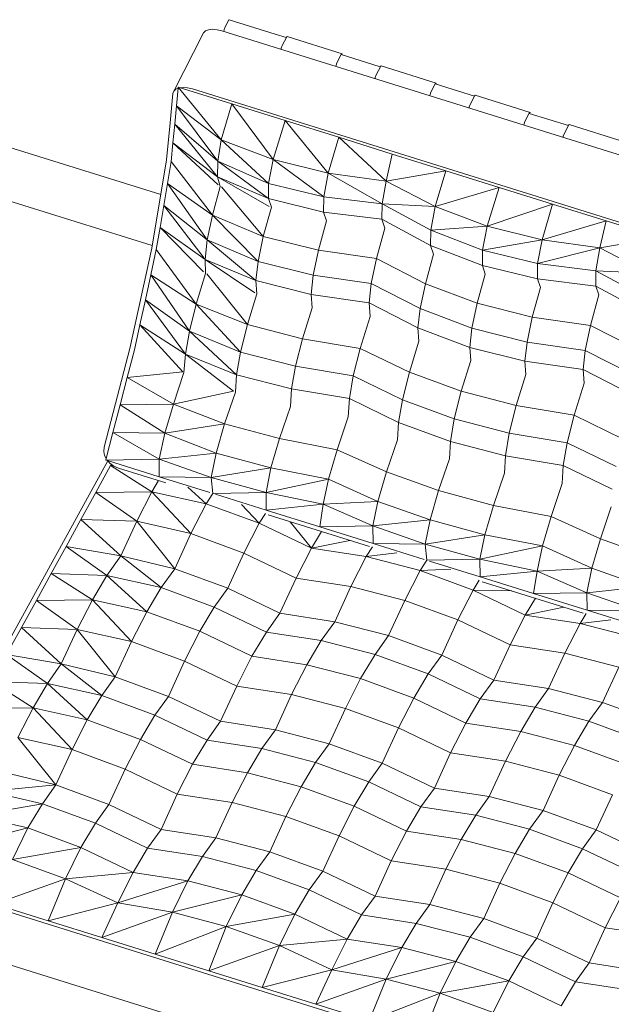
# Model space of a CAD drawing. Header units: millimetres. Extents: x -21126 to 28102, y -1237 to 9397.
# Tile 17 of 102: x -19463 to -18953, y 6923 to 7771. Entities that reach past the tile are written whole.
import ezdxf

# ---------------------------------------------------------------- set-up
doc = ezdxf.new("R2010")
doc.units = ezdxf.units.MM
doc.header["$MEASUREMENT"] = 0
doc.layers.add('Nuevo_09_EI_Mobiliari general', color=7, linetype='Continuous')
doc.layers.add('Nuevo_Ventanas Archicad', color=7, linetype='Continuous')
doc.layers.add('Nuevo_09_EI_Mobiliari general_Pluma_Nº__1', color=7, linetype='Continuous', lineweight=5)
doc.layers.add('Nuevo_Ventanas Archicad_Pluma_Nº__1', color=7, linetype='Continuous', lineweight=5)

# ---------------------------------------------------------------- blocks, each defined once
blk = doc.blocks.new('Elem Sección_86_1')
at = {"layer": 'Nuevo_Ventanas Archicad_Pluma_Nº__1', "color": 7, "linetype": 'Continuous', "lineweight": 5}
for p, q in [((-19505.45, 7671.95), (-19341.29, 7620.68)), ((-19348.65, 7576.62), (-19514.91, 7628.55))]:
    blk.add_line(p, q, dxfattribs=at)
blk = doc.blocks.new('Elem Sección_93_1')
at = {"layer": 'Nuevo_09_EI_Mobiliari general_Pluma_Nº__1', "color": 7, "linetype": 'Continuous', "lineweight": 5}
for p, q in [((-19286.22, 7764.17), (-19286.66, 7762.87)), ((-19282.5, 7771.22), (-19286.22, 7764.17)), ((-19282.2, 7771.34), (-19282.5, 7771.22)), ((-19282.2, 7771.34), (-19242.56, 7758.96)), ((-19304.43, 7760.02), (-19329.96, 7709.88)), ((-19302.64, 7761.65), (-19304.43, 7760.02)), ((-19299.95, 7762.68), (-19302.64, 7761.65)), ((-19296.53, 7763.05), (-19299.95, 7762.68)), ((-19292.62, 7762.74), (-19296.53, 7763.05)), ((-19288.48, 7761.76), (-19292.62, 7762.74)), ((-18574.97, 7538.92), (-19288.48, 7761.76)), ((-19286.66, 7762.87), (-19286.87, 7761.25)), ((-19233.06, 7755.99), (-19242.56, 7758.96)), ((-19232.72, 7756.63), (-19236.75, 7748.99)), ((-19232.25, 7756.81), (-19232.72, 7756.63)), ((-19184.99, 7742.05), (-19232.25, 7756.81)), ((-19236.75, 7748.99), (-19237.45, 7746.94)), ((-19237.45, 7746.94), (-19237.59, 7745.86)), ((-19185.46, 7741.87), (-19189.48, 7734.23)), ((-19152.04, 7730.69), (-19185.79, 7741.23)), ((-19184.99, 7742.05), (-19185.46, 7741.87)), ((-19185.12, 7741.02), (-19184.99, 7742.05)), ((-19190.19, 7732.18), (-19190.33, 7731.1)), ((-19189.48, 7734.23), (-19190.19, 7732.18)), ((-19151.7, 7731.33), (-19155.72, 7723.69)), ((-19151.23, 7731.51), (-19151.7, 7731.33)), ((-19103.96, 7716.75), (-19151.23, 7731.51)), ((-19156.43, 7721.63), (-19156.57, 7720.56)), ((-19155.72, 7723.69), (-19156.43, 7721.63)), ((-19326.11, 7713.13), (-19326.2, 7712.26)), ((-19326.11, 7713.13), (-19280.03, 7698.74)), ((-19326.11, 7713.13), (-19289.15, 7667.91)), ((-19104.44, 7716.57), (-19108.46, 7708.93)), ((-19071.01, 7705.38), (-19104.77, 7715.93)), ((-19103.96, 7716.75), (-19104.44, 7716.57)), ((-19104.09, 7715.72), (-19103.96, 7716.75)), ((-19330.72, 7707.77), (-19333.19, 7682.42)), ((-19329.96, 7709.88), (-19330.72, 7707.77)), ((-19328.17, 7711.51), (-19329.96, 7709.88)), ((-19326.2, 7712.26), (-19328.17, 7711.51)), ((-19326.2, 7712.26), (-19327.67, 7697.16)), ((-19322.05, 7712.91), (-19324.55, 7712.64)), ((-19318.14, 7712.6), (-19322.05, 7712.91)), ((-19314.01, 7711.62), (-19318.14, 7712.6)), ((-18600.49, 7488.78), (-19314.01, 7711.62)), ((-19109.17, 7706.87), (-19109.3, 7705.8)), ((-19108.46, 7708.93), (-19109.17, 7706.87)), ((-19070.68, 7706.02), (-19074.7, 7698.38)), ((-19070.2, 7706.21), (-19070.68, 7706.02)), ((-19022.94, 7691.45), (-19070.2, 7706.21)), ((-19327.67, 7697.16), (-19329.23, 7681.18)), ((-19327.67, 7697.16), (-19289.15, 7667.91)), ((-19327.67, 7697.16), (-19292, 7649.41)), ((-19280.03, 7698.74), (-19289.15, 7667.91)), ((-19280.03, 7698.74), (-19233.95, 7684.35)), ((-19280.03, 7698.74), (-19244.36, 7650.99)), ((-19075.41, 7696.33), (-19075.55, 7695.25)), ((-19074.7, 7698.38), (-19075.41, 7696.33)), ((-19023.41, 7691.26), (-19027.44, 7683.62)), ((-18989.99, 7680.08), (-19023.75, 7690.62)), ((-19022.94, 7691.45), (-19023.41, 7691.26)), ((-19023.07, 7690.41), (-19022.94, 7691.45)), ((-19333.19, 7682.42), (-19336.31, 7650.47)), ((-19329.23, 7681.18), (-19330.79, 7665.21)), ((-19329.23, 7681.18), (-19292, 7649.41)), ((-19329.23, 7681.18), (-19292.27, 7635.97)), ((-19233.95, 7684.35), (-19244.36, 7650.99)), ((-19233.95, 7684.35), (-19187.87, 7669.96)), ((-19233.95, 7684.35), (-19196.99, 7639.13)), ((-19028.15, 7681.57), (-19028.28, 7680.49)), ((-19027.44, 7683.62), (-19028.15, 7681.57)), ((-18989.65, 7680.72), (-18993.68, 7673.08)), ((-18989.18, 7680.9), (-18989.65, 7680.72)), ((-18941.92, 7666.14), (-18989.18, 7680.9)), ((-18994.39, 7671.03), (-18994.52, 7669.95)), ((-18993.68, 7673.08), (-18994.39, 7671.03)), ((-19330.79, 7665.21), (-19332.34, 7649.23)), ((-19330.79, 7665.21), (-19292.27, 7635.97)), ((-19330.79, 7665.21), (-19291.78, 7629.03)), ((-19289.15, 7667.91), (-19292, 7649.41)), ((-19289.15, 7667.91), (-19244.36, 7650.99)), ((-19289.15, 7667.91), (-19248.33, 7630.28)), ((-19187.87, 7669.96), (-19196.99, 7639.13)), ((-19187.87, 7669.96), (-19141.79, 7655.57)), ((-19187.87, 7669.96), (-19147.13, 7632.17)), ((-19141.79, 7655.57), (-19147.13, 7632.17)), ((-19095.71, 7641.17), (-19141.79, 7655.57)), ((-19336.31, 7650.47), (-19349.01, 7574.44)), ((-19332.34, 7649.23), (-19335.52, 7630.23)), ((-19332.34, 7649.23), (-19296.75, 7602.81)), ((-19292, 7649.41), (-19292.27, 7635.97)), ((-19292, 7649.41), (-19248.33, 7630.28)), ((-19292, 7649.41), (-19248.45, 7617.11)), ((-19244.36, 7650.99), (-19248.33, 7630.28)), ((-19244.36, 7650.99), (-19196.99, 7639.13)), ((-19244.36, 7650.99), (-19200.82, 7618.7)), ((-19196.99, 7639.13), (-19200.82, 7618.7)), ((-19196.99, 7639.13), (-19147.13, 7632.17)), ((-19196.99, 7639.13), (-19150.53, 7612.56)), ((-19095.71, 7641.17), (-19147.13, 7632.17)), ((-19095.71, 7641.17), (-19104.82, 7610.35)), ((-19049.63, 7626.78), (-19095.71, 7641.17)), ((-19335.52, 7630.23), (-19338.7, 7611.22)), ((-19335.52, 7630.23), (-19296.75, 7602.81)), ((-19335.52, 7630.23), (-19301.17, 7581.59)), ((-19292.27, 7635.97), (-19248.45, 7617.11)), ((-19292.27, 7635.97), (-19290.1, 7627.65)), ((-19292.27, 7635.97), (-19247.73, 7610.49)), ((-19248.33, 7630.28), (-19248.45, 7617.11)), ((-19248.33, 7630.28), (-19200.82, 7618.7)), ((-19147.13, 7632.17), (-19150.53, 7612.56)), ((-19104.82, 7610.35), (-19147.13, 7632.17)), ((-19290.1, 7627.65), (-19296.75, 7602.81)), ((-19288.95, 7627.19), (-19252.87, 7584.51)), ((-19049.63, 7626.78), (-19104.82, 7610.35)), ((-19049.63, 7626.78), (-19060.03, 7593.43)), ((-19003.54, 7612.39), (-19049.63, 7626.78)), ((-19338.7, 7611.22), (-19341.87, 7592.21)), ((-19338.7, 7611.22), (-19301.17, 7581.59)), ((-19338.7, 7611.22), (-19303.1, 7564.8)), ((-19248.45, 7617.11), (-19200.94, 7605.53)), ((-19248.45, 7617.11), (-19245.92, 7609.7)), ((-19200.82, 7618.7), (-19200.94, 7605.53)), ((-19200.82, 7618.7), (-19150.53, 7612.56)), ((-19150.53, 7612.56), (-19150.66, 7599.39)), ((-19108.65, 7589.91), (-19150.53, 7612.56)), ((-19104.82, 7610.35), (-19150.53, 7612.56)), ((-19003.54, 7612.39), (-19060.03, 7593.43)), ((-19003.54, 7612.39), (-19012.66, 7581.57)), ((-18957.46, 7598), (-19003.54, 7612.39)), ((-19296.75, 7602.81), (-19301.17, 7581.59)), ((-19296.75, 7602.81), (-19252.87, 7584.51)), ((-19296.75, 7602.81), (-19257.43, 7563.04)), ((-19245.92, 7609.7), (-19252.87, 7584.51)), ((-19200.94, 7605.53), (-19150.66, 7599.39)), ((-19200.94, 7605.53), (-19198.38, 7598.04)), ((-19104.82, 7610.35), (-19108.65, 7589.91)), ((-19060.03, 7593.43), (-19104.82, 7610.35)), ((-19198.38, 7598.04), (-19205.4, 7572.58)), ((-19150.66, 7599.39), (-19148.02, 7591.67)), ((-19108.78, 7576.75), (-19150.66, 7599.39)), ((-18957.46, 7598), (-19012.66, 7581.57)), ((-18957.46, 7598), (-18962.8, 7574.6)), ((-18911.38, 7583.61), (-18957.46, 7598)), ((-19341.87, 7592.21), (-19345.05, 7573.2)), ((-19341.87, 7592.21), (-19303.1, 7564.8)), ((-19341.87, 7592.21), (-19304.29, 7554)), ((-19148.02, 7591.67), (-19155.26, 7565.42)), ((-19108.65, 7589.91), (-19108.78, 7576.75)), ((-19060.03, 7593.43), (-19108.65, 7589.91)), ((-19064, 7572.71), (-19108.65, 7589.91)), ((-19060.03, 7593.43), (-19064, 7572.71)), ((-19012.66, 7581.57), (-19060.03, 7593.43)), ((-19301.17, 7581.59), (-19303.1, 7564.8)), ((-19301.17, 7581.59), (-19257.43, 7563.04)), ((-19301.17, 7581.59), (-19259.22, 7546.49)), ((-19252.87, 7584.51), (-19257.43, 7563.04)), ((-19252.87, 7584.51), (-19205.4, 7572.58)), ((-19012.66, 7581.57), (-19064, 7572.71)), ((-19012.66, 7581.57), (-19016.49, 7561.13)), ((-18962.8, 7574.6), (-19012.66, 7581.57)), ((-18911.38, 7583.61), (-18962.8, 7574.6)), ((-19349.01, 7574.44), (-19367.9, 7488)), ((-19345.05, 7573.2), (-19349.77, 7551.59)), ((-19345.05, 7573.2), (-19310.59, 7526.3)), ((-19205.4, 7572.58), (-19209.96, 7551.11)), ((-19205.4, 7572.58), (-19155.26, 7565.42)), ((-19106.22, 7569.26), (-19113.24, 7543.8)), ((-19108.78, 7576.75), (-19106.22, 7569.26)), ((-19064.13, 7559.55), (-19108.78, 7576.75)), ((-19064, 7572.71), (-19064.13, 7559.55)), ((-19016.49, 7561.13), (-19064, 7572.71)), ((-18962.8, 7574.6), (-19016.49, 7561.13)), ((-18962.8, 7574.6), (-18966.21, 7554.99)), ((-18920.5, 7552.78), (-18962.8, 7574.6)), ((-19303.1, 7564.8), (-19259.22, 7546.49)), ((-19303.1, 7564.8), (-19302.64, 7552.64)), ((-19303.1, 7564.8), (-19260.18, 7535.96)), ((-19257.43, 7563.04), (-19259.22, 7546.49)), ((-19257.43, 7563.04), (-19209.96, 7551.11)), ((-19155.26, 7565.42), (-19159.82, 7543.95)), ((-19155.26, 7565.42), (-19113.24, 7543.8)), ((-19016.49, 7561.13), (-19016.62, 7547.97)), ((-18966.21, 7554.99), (-19016.49, 7561.13)), ((-19302.64, 7552.64), (-19310.59, 7526.3)), ((-19301.48, 7552.2), (-19266.58, 7508.64)), ((-19061.59, 7552.13), (-19068.54, 7526.94)), ((-19064.13, 7559.55), (-19061.59, 7552.13)), ((-19016.62, 7547.97), (-19064.13, 7559.55)), ((-18966.21, 7554.99), (-18966.34, 7541.83)), ((-18924.33, 7532.35), (-18966.21, 7554.99)), ((-18920.5, 7552.78), (-18966.21, 7554.99)), ((-19349.77, 7551.59), (-19354.49, 7529.98)), ((-19349.77, 7551.59), (-19310.59, 7526.3)), ((-19349.77, 7551.59), (-19316.49, 7502.83)), ((-19259.22, 7546.49), (-19211.75, 7534.57)), ((-19259.22, 7546.49), (-19258.37, 7535.19)), ((-19209.96, 7551.11), (-19211.75, 7534.57)), ((-19209.96, 7551.11), (-19159.82, 7543.95)), ((-19159.82, 7543.95), (-19161.61, 7527.41)), ((-19159.82, 7543.95), (-19117.8, 7522.33)), ((-19113.24, 7543.8), (-19117.8, 7522.33)), ((-19113.24, 7543.8), (-19068.54, 7526.94)), ((-19016.62, 7547.97), (-19014.05, 7540.47)), ((-18966.34, 7541.83), (-19016.62, 7547.97)), ((-19258.37, 7535.19), (-19266.58, 7508.64)), ((-19014.05, 7540.47), (-19021.08, 7515.02)), ((-18966.34, 7541.83), (-18963.69, 7534.1)), ((-18924.45, 7519.18), (-18966.34, 7541.83)), ((-19354.49, 7529.98), (-19359.21, 7508.37)), ((-19354.49, 7529.98), (-19316.49, 7502.83)), ((-19354.49, 7529.98), (-19320.03, 7483.08)), ((-19211.75, 7534.57), (-19161.61, 7527.41)), ((-19211.75, 7534.57), (-19210.89, 7523.15)), ((-19161.61, 7527.41), (-19119.59, 7505.78)), ((-19161.61, 7527.41), (-19160.72, 7515.64)), ((-19068.54, 7526.94), (-19073.1, 7505.47)), ((-19068.54, 7526.94), (-19021.08, 7515.02)), ((-18963.69, 7534.1), (-18970.93, 7507.86)), ((-19310.59, 7526.3), (-19316.49, 7502.83)), ((-19310.59, 7526.3), (-19266.58, 7508.64)), ((-19310.59, 7526.3), (-19272.61, 7484.96)), ((-19210.89, 7523.15), (-19219.19, 7496.31)), ((-19117.8, 7522.33), (-19119.59, 7505.78)), ((-19117.8, 7522.33), (-19073.1, 7505.47)), ((-19160.72, 7515.64), (-19169.28, 7487.97)), ((-19021.08, 7515.02), (-19025.63, 7493.54)), ((-19021.08, 7515.02), (-18970.93, 7507.86)), ((-19359.21, 7508.37), (-19363.94, 7486.76)), ((-19359.21, 7508.37), (-19320.03, 7483.08)), ((-19359.21, 7508.37), (-19322.27, 7467.97)), ((-19316.49, 7502.83), (-19320.03, 7483.08)), ((-19316.49, 7502.83), (-19272.61, 7484.96)), ((-19316.49, 7502.83), (-19276.02, 7465.41)), ((-19266.58, 7508.64), (-19272.61, 7484.96)), ((-19266.58, 7508.64), (-19219.19, 7496.31)), ((-19119.59, 7505.78), (-19074.89, 7488.93)), ((-19119.59, 7505.78), (-19118.73, 7494.36)), ((-19073.1, 7505.47), (-19074.89, 7488.93)), ((-19073.1, 7505.47), (-19025.63, 7493.54)), ((-18970.93, 7507.86), (-18975.49, 7486.39)), ((-18970.93, 7507.86), (-18928.91, 7486.23)), ((-19219.19, 7496.31), (-19225.22, 7472.63)), ((-19219.19, 7496.31), (-19169.28, 7487.97)), ((-19118.73, 7494.36), (-19127.03, 7467.52)), ((-19025.63, 7493.54), (-19027.43, 7477)), ((-19025.63, 7493.54), (-18975.49, 7486.39)), ((-19367.9, 7488), (-19380.22, 7440.55)), ((-19370.1, 7463.04), (-19363.94, 7486.76)), ((-19272.61, 7484.96), (-19276.02, 7465.41)), ((-19272.61, 7484.96), (-19225.22, 7472.63)), ((-19169.28, 7487.97), (-19175.31, 7464.3)), ((-19169.28, 7487.97), (-19127.03, 7467.52)), ((-19074.89, 7488.93), (-19027.43, 7477)), ((-19074.89, 7488.93), (-19074.04, 7477.63)), ((-18975.49, 7486.39), (-18977.28, 7469.84)), ((-18975.49, 7486.39), (-18933.47, 7464.76)), ((-19320.03, 7483.08), (-19321.27, 7467.35)), ((-19320.03, 7483.08), (-19276.02, 7465.41)), ((-19320.03, 7483.08), (-19278.61, 7451.17)), ((-19074.04, 7477.63), (-19082.25, 7451.07)), ((-19027.43, 7477), (-18977.28, 7469.84)), ((-19027.43, 7477), (-19026.57, 7465.58)), ((-19370.1, 7463.04), (-19322.27, 7467.97)), ((-19330.35, 7440.11), (-19321.27, 7467.35)), ((-19225.22, 7472.63), (-19228.64, 7453.09)), ((-19225.22, 7472.63), (-19175.31, 7464.3)), ((-19127.03, 7467.52), (-19133.06, 7443.85)), ((-19127.03, 7467.52), (-19082.25, 7451.07)), ((-18977.28, 7469.84), (-18935.26, 7448.22)), ((-18977.28, 7469.84), (-18976.4, 7458.07)), ((-19376.26, 7439.31), (-19370.1, 7463.04)), ((-19370.1, 7463.04), (-19330.35, 7440.11)), ((-19276.02, 7465.41), (-19276.88, 7450.48)), ((-19276.02, 7465.41), (-19228.64, 7453.09)), ((-19175.31, 7464.3), (-19178.72, 7444.75)), ((-19175.31, 7464.3), (-19133.06, 7443.85)), ((-19026.57, 7465.58), (-19034.87, 7438.74)), ((-19330.35, 7440.11), (-19278.61, 7451.17)), ((-19286.17, 7423.16), (-19276.88, 7450.48)), ((-19228.64, 7453.09), (-19229.5, 7438)), ((-19228.64, 7453.09), (-19178.72, 7444.75)), ((-19082.25, 7451.07), (-19088.28, 7427.4)), ((-19082.25, 7451.07), (-19034.87, 7438.74)), ((-18976.4, 7458.07), (-18984.95, 7430.41)), ((-19178.72, 7444.75), (-19179.61, 7429.19)), ((-19178.72, 7444.75), (-19136.47, 7424.3)), ((-19133.06, 7443.85), (-19136.47, 7424.3)), ((-19133.06, 7443.85), (-19088.28, 7427.4)), ((-19390, 7402.89), (-19380.22, 7440.55)), ((-19382.42, 7415.59), (-19376.26, 7439.31)), ((-19376.26, 7439.31), (-19330.35, 7440.11)), ((-19376.26, 7439.31), (-19337.59, 7414.94)), ((-19337.59, 7414.94), (-19330.35, 7440.11)), ((-19330.35, 7440.11), (-19286.17, 7423.16)), ((-19238.89, 7410.38), (-19229.5, 7438)), ((-19034.87, 7438.74), (-19040.89, 7415.07)), ((-19034.87, 7438.74), (-18984.95, 7430.41)), ((-19189.29, 7400.73), (-19179.61, 7429.19)), ((-19088.28, 7427.4), (-19091.7, 7407.85)), ((-19088.28, 7427.4), (-19040.89, 7415.07)), ((-18984.95, 7430.41), (-18990.98, 7406.73)), ((-18984.95, 7430.41), (-18942.7, 7409.96)), ((-19337.59, 7414.94), (-19286.17, 7423.16)), ((-19293.53, 7397.82), (-19286.17, 7423.16)), ((-19286.17, 7423.16), (-19238.89, 7410.38)), ((-19136.47, 7424.3), (-19137.34, 7409.21)), ((-19136.47, 7424.3), (-19091.7, 7407.85)), ((-19388.25, 7393.15), (-19382.42, 7415.59)), ((-19382.42, 7415.59), (-19342.67, 7392.66)), ((-19382.42, 7415.59), (-19337.59, 7414.94)), ((-19342.67, 7392.66), (-19337.59, 7414.94)), ((-19337.59, 7414.94), (-19293.53, 7397.82)), ((-19246.25, 7385.04), (-19238.89, 7410.38)), ((-19238.89, 7410.38), (-19189.29, 7400.73)), ((-19146.73, 7381.6), (-19137.34, 7409.21)), ((-19091.7, 7407.85), (-19092.55, 7392.92)), ((-19091.7, 7407.85), (-19044.31, 7395.52)), ((-19040.89, 7415.07), (-19044.31, 7395.52)), ((-19040.89, 7415.07), (-18990.98, 7406.73)), ((-19390.34, 7399.35), (-19390, 7402.89)), ((-19389.58, 7395.7), (-19390.34, 7399.35)), ((-19196.65, 7375.39), (-19189.29, 7400.73)), ((-19189.29, 7400.73), (-19146.73, 7381.6)), ((-18990.98, 7406.73), (-18994.4, 7387.18)), ((-18990.98, 7406.73), (-18948.73, 7386.29)), ((-19477.97, 7225.49), (-19386.88, 7391.21)), ((-19388.25, 7393.15), (-19389.58, 7395.7)), ((-19388.59, 7391.86), (-19388.25, 7393.15)), ((-19388.59, 7391.86), (-19342.67, 7392.66)), ((-19388.59, 7391.86), (-19387.02, 7391.37)), ((-19387.02, 7391.37), (-19342.5, 7377.47)), ((-19385.01, 7389.11), (-19387.02, 7391.37)), ((-19342.67, 7392.66), (-19293.53, 7397.82)), ((-19342.5, 7377.47), (-19342.67, 7392.66)), ((-19342.67, 7392.66), (-19297.67, 7376.82)), ((-19297.67, 7376.82), (-19293.53, 7397.82)), ((-19293.53, 7397.82), (-19246.25, 7385.04)), ((-19101.84, 7365.59), (-19092.55, 7392.92)), ((-19044.31, 7395.52), (-19045.17, 7380.43)), ((-19044.31, 7395.52), (-18994.4, 7387.18)), ((-19384.44, 7387.19), (-19397.24, 7363.92)), ((-19381.53, 7386.61), (-19385.01, 7389.11)), ((-19383.85, 7388.27), (-19384.44, 7387.19)), ((-19384.44, 7387.19), (-19382.24, 7387.12)), ((-19384.44, 7387.19), (-19348.84, 7364.49)), ((-19377.54, 7384.88), (-19381.53, 7386.61)), ((-19336.92, 7372.19), (-19377.54, 7384.88)), ((-19297.67, 7376.82), (-19246.25, 7385.04)), ((-19250.51, 7363.88), (-19246.25, 7385.04)), ((-19246.25, 7385.04), (-19196.65, 7375.39)), ((-18994.4, 7387.18), (-18995.29, 7371.63)), ((-18994.4, 7387.18), (-18952.15, 7366.74)), ((-19343.14, 7374.14), (-19348.84, 7364.49)), ((-19342.5, 7377.47), (-19298.92, 7363.86)), ((-19342.5, 7377.47), (-19297.67, 7376.82)), ((-19296.43, 7363.15), (-19297.67, 7376.82)), ((-19297.67, 7376.82), (-19250.51, 7363.88)), ((-19250.51, 7363.88), (-19196.65, 7375.39)), ((-19201.26, 7353.75), (-19196.65, 7375.39)), ((-19196.65, 7375.39), (-19154.09, 7356.26)), ((-19154.09, 7356.26), (-19146.73, 7381.6)), ((-19146.73, 7381.6), (-19101.84, 7365.59)), ((-19054.56, 7352.82), (-19045.17, 7380.43)), ((-19317.8, 7368.55), (-19302.13, 7354.15)), ((-19109.2, 7340.26), (-19101.84, 7365.59)), ((-19101.84, 7365.59), (-19054.56, 7352.82)), ((-19004.97, 7343.16), (-18995.29, 7371.63)), ((-19397.24, 7363.92), (-19410.03, 7340.64)), ((-19397.24, 7363.92), (-19348.84, 7364.49)), ((-19397.24, 7363.92), (-19361.97, 7339.06)), ((-19348.84, 7364.49), (-19361.97, 7339.06)), ((-19348.84, 7364.49), (-19302.13, 7354.15)), ((-19348.84, 7364.49), (-19315.29, 7328.48)), ((-19296.43, 7363.15), (-19302.13, 7354.15)), ((-19296.19, 7363.08), (-19250.51, 7363.88)), ((-19294.18, 7362.38), (-19250.34, 7348.69)), ((-19250.34, 7348.69), (-19250.51, 7363.88)), ((-19250.51, 7363.88), (-19201.26, 7353.75)), ((-19302.13, 7354.15), (-19315.29, 7328.48)), ((-19302.13, 7354.15), (-19256.42, 7337.37)), ((-19271.61, 7353.68), (-19256.42, 7337.37)), ((-19250.34, 7348.69), (-19201.26, 7353.75)), ((-19250.34, 7348.69), (-19204.26, 7334.29)), ((-19204.26, 7334.29), (-19201.26, 7353.75)), ((-19201.26, 7353.75), (-19154.09, 7356.26)), ((-19201.26, 7353.75), (-19158.35, 7335.1)), ((-19158.35, 7335.1), (-19154.09, 7356.26)), ((-19154.09, 7356.26), (-19109.2, 7340.26)), ((-19061.92, 7327.48), (-19054.56, 7352.82)), ((-19054.56, 7352.82), (-19004.97, 7343.16)), ((-18962.4, 7324.03), (-18953.01, 7351.65)), ((-19410.03, 7340.64), (-19422.83, 7317.36)), ((-19410.03, 7340.64), (-19361.97, 7339.06)), ((-19410.03, 7340.64), (-19375.75, 7309.38)), ((-19251.06, 7345.9), (-19256.42, 7337.37)), ((-19161.46, 7317.4), (-19248.75, 7344.66)), ((-19158.35, 7335.1), (-19109.2, 7340.26)), ((-19113.34, 7319.25), (-19109.2, 7340.26)), ((-19109.2, 7340.26), (-19061.92, 7327.48)), ((-19012.33, 7317.83), (-19004.97, 7343.16)), ((-19004.97, 7343.16), (-18962.4, 7324.03)), ((-19361.97, 7339.06), (-19375.75, 7309.38)), ((-19361.97, 7339.06), (-19315.29, 7328.48)), ((-19361.97, 7339.06), (-19329.19, 7298.09)), ((-19256.42, 7337.37), (-19269.58, 7311.7)), ((-19256.42, 7337.37), (-19211.44, 7315.86)), ((-19229.72, 7338.72), (-19211.44, 7315.86)), ((-19204.26, 7334.29), (-19158.35, 7335.1)), ((-19204.26, 7334.29), (-19158.18, 7319.9)), ((-19158.18, 7319.9), (-19158.35, 7335.1)), ((-19158.35, 7335.1), (-19113.34, 7319.25)), ((-19315.29, 7328.48), (-19329.19, 7298.09)), ((-19315.29, 7328.48), (-19269.58, 7311.7)), ((-19202.65, 7330.26), (-19211.44, 7315.86)), ((-19113.34, 7319.25), (-19061.92, 7327.48)), ((-19066.18, 7306.31), (-19061.92, 7327.48)), ((-19061.92, 7327.48), (-19012.33, 7317.83)), ((-18969.76, 7298.7), (-18962.4, 7324.03)), ((-18962.4, 7324.03), (-18917.52, 7308.03)), ((-19422.83, 7317.36), (-19435.62, 7294.09)), ((-19422.83, 7317.36), (-19375.75, 7309.38)), ((-19422.83, 7317.36), (-19387.56, 7292.5)), ((-19211.44, 7315.86), (-19224.6, 7290.19)), ((-19178.3, 7322.66), (-19211.44, 7315.86)), ((-19164.25, 7308.59), (-19211.44, 7315.86)), ((-19158.9, 7317.12), (-19164.25, 7308.59)), ((-19158.18, 7319.9), (-19114.34, 7306.21)), ((-19158.18, 7319.9), (-19113.34, 7319.25)), ((-19112.1, 7305.59), (-19113.34, 7319.25)), ((-19113.34, 7319.25), (-19066.18, 7306.31)), ((-19066.18, 7306.31), (-19012.33, 7317.83)), ((-19016.94, 7296.19), (-19012.33, 7317.83)), ((-19012.33, 7317.83), (-18969.76, 7298.7)), ((-19375.75, 7309.38), (-19387.56, 7292.5)), ((-19375.75, 7309.38), (-19329.19, 7298.09)), ((-19375.75, 7309.38), (-19340.89, 7281.93)), ((-19269.58, 7311.7), (-19283.48, 7281.3)), ((-19269.58, 7311.7), (-19224.6, 7290.19)), ((-19164.25, 7308.59), (-19177.42, 7282.92)), ((-19137.7, 7311.86), (-19164.25, 7308.59)), ((-19117.8, 7296.59), (-19164.25, 7308.59)), ((-19111.86, 7305.52), (-19066.18, 7306.31)), ((-19066.02, 7291.12), (-19066.18, 7306.31)), ((-19066.18, 7306.31), (-19016.94, 7296.19)), ((-19329.19, 7298.09), (-19340.89, 7281.93)), ((-19329.19, 7298.09), (-19283.48, 7281.3)), ((-19112.1, 7305.59), (-19117.8, 7296.59)), ((-19091.29, 7297.81), (-19117.8, 7296.59)), ((-19109.6, 7304.73), (-19066.02, 7291.12)), ((-19016.94, 7296.19), (-18969.76, 7298.7)), ((-18974.02, 7277.53), (-18969.76, 7298.7)), ((-18969.76, 7298.7), (-18924.88, 7282.69)), ((-19435.62, 7294.09), (-19448.42, 7270.81)), ((-19435.62, 7294.09), (-19387.56, 7292.5)), ((-19435.62, 7294.09), (-19400.02, 7271.38)), ((-19387.56, 7292.5), (-19400.02, 7271.38)), ((-19387.56, 7292.5), (-19340.89, 7281.93)), ((-19387.56, 7292.5), (-19353.31, 7261.04)), ((-19224.6, 7290.19), (-19238.5, 7259.8)), ((-19177.42, 7282.92), (-19224.6, 7290.19)), ((-19117.8, 7296.59), (-19130.97, 7270.92)), ((-19072.09, 7279.8), (-19117.8, 7296.59)), ((-19066.02, 7291.12), (-19016.94, 7296.19)), ((-19066.02, 7291.12), (-19019.93, 7276.73)), ((-19019.93, 7276.73), (-19016.94, 7296.19)), ((-19016.94, 7296.19), (-18974.02, 7277.53)), ((-19340.89, 7281.93), (-19353.31, 7261.04)), ((-19340.89, 7281.93), (-19295.18, 7265.14)), ((-19283.48, 7281.3), (-19295.18, 7265.14)), ((-19283.48, 7281.3), (-19238.5, 7259.8)), ((-19177.42, 7282.92), (-19191.32, 7252.52)), ((-19130.97, 7270.92), (-19177.42, 7282.92)), ((-19066.74, 7288.34), (-19072.09, 7279.8)), ((-18977.14, 7259.83), (-19064.16, 7287.01)), ((-18974.02, 7277.53), (-18924.88, 7282.69)), ((-19072.09, 7279.8), (-19085.26, 7254.13)), ((-19027.11, 7258.29), (-19072.09, 7279.8)), ((-19038.58, 7279.02), (-19072.09, 7279.8)), ((-19018.32, 7272.69), (-19027.11, 7258.29)), ((-19019.93, 7276.73), (-18974.02, 7277.53)), ((-19019.93, 7276.73), (-18973.85, 7262.34)), ((-18973.85, 7262.34), (-18974.02, 7277.53)), ((-18974.02, 7277.53), (-18929.02, 7261.69)), ((-19448.42, 7270.81), (-19461.22, 7247.53)), ((-19448.42, 7270.81), (-19400.02, 7271.38)), ((-19448.42, 7270.81), (-19413.15, 7245.95)), ((-19400.02, 7271.38), (-19413.15, 7245.95)), ((-19400.02, 7271.38), (-19353.31, 7261.04)), ((-19400.02, 7271.38), (-19366.48, 7235.38)), ((-19295.18, 7265.14), (-19307.6, 7244.26)), ((-19295.18, 7265.14), (-19250.2, 7243.64)), ((-19130.97, 7270.92), (-19144.87, 7240.52)), ((-19085.26, 7254.13), (-19130.97, 7270.92)), ((-18993.98, 7265.09), (-19027.11, 7258.29)), ((-19353.31, 7261.04), (-19366.48, 7235.38)), ((-19353.31, 7261.04), (-19307.6, 7244.26)), ((-19250.2, 7243.64), (-19238.5, 7259.8)), ((-19238.5, 7259.8), (-19191.32, 7252.52)), ((-19027.11, 7258.29), (-19040.28, 7232.62)), ((-18979.93, 7251.02), (-19027.11, 7258.29)), ((-18974.58, 7259.56), (-18979.93, 7251.02)), ((-18973.85, 7262.34), (-18930.02, 7248.65)), ((-18973.85, 7262.34), (-18929.02, 7261.69)), ((-19461.22, 7247.53), (-19474.01, 7224.25)), ((-19461.22, 7247.53), (-19413.15, 7245.95)), ((-19461.22, 7247.53), (-19426.94, 7216.27)), ((-19203.01, 7236.36), (-19191.32, 7252.52)), ((-19191.32, 7252.52), (-19144.87, 7240.52)), ((-19085.26, 7254.13), (-19099.16, 7223.74)), ((-19040.28, 7232.62), (-19085.26, 7254.13)), ((-18979.93, 7251.02), (-18993.1, 7225.35)), ((-18953.38, 7254.29), (-18979.93, 7251.02)), ((-18933.48, 7239.02), (-18979.93, 7251.02)), ((-19413.15, 7245.95), (-19426.94, 7216.27)), ((-19413.15, 7245.95), (-19366.48, 7235.38)), ((-19413.15, 7245.95), (-19380.38, 7204.98)), ((-19307.6, 7244.26), (-19320.77, 7218.59)), ((-19307.6, 7244.26), (-19262.62, 7222.75)), ((-19262.62, 7222.75), (-19250.2, 7243.64)), ((-19250.2, 7243.64), (-19203.01, 7236.36)), ((-19156.56, 7224.36), (-19144.87, 7240.52)), ((-19144.87, 7240.52), (-19099.16, 7223.74)), ((-19366.48, 7235.38), (-19380.38, 7204.98)), ((-19366.48, 7235.38), (-19320.77, 7218.59)), ((-19215.44, 7215.48), (-19203.01, 7236.36)), ((-19203.01, 7236.36), (-19156.56, 7224.36)), ((-19040.28, 7232.62), (-19054.18, 7202.23)), ((-18993.1, 7225.35), (-19040.28, 7232.62)), ((-19474.01, 7224.25), (-19426.94, 7216.27)), ((-19474.01, 7224.25), (-19438.74, 7199.4)), ((-19275.79, 7197.08), (-19262.62, 7222.75)), ((-19262.62, 7222.75), (-19215.44, 7215.48)), ((-19168.99, 7203.48), (-19156.56, 7224.36)), ((-19156.56, 7224.36), (-19110.85, 7207.58)), ((-19110.85, 7207.58), (-19099.16, 7223.74)), ((-19099.16, 7223.74), (-19054.18, 7202.23)), ((-18993.1, 7225.35), (-19006.99, 7194.96)), ((-18946.64, 7213.35), (-18993.1, 7225.35)), ((-19426.94, 7216.27), (-19438.74, 7199.4)), ((-19426.94, 7216.27), (-19380.38, 7204.98)), ((-19426.94, 7216.27), (-19392.07, 7188.82)), ((-19320.77, 7218.59), (-19334.67, 7188.2)), ((-19320.77, 7218.59), (-19275.79, 7197.08)), ((-19228.61, 7189.81), (-19215.44, 7215.48)), ((-19215.44, 7215.48), (-19168.99, 7203.48)), ((-18946.64, 7213.35), (-18960.54, 7182.96)), ((-19380.38, 7204.98), (-19392.07, 7188.82)), ((-19380.38, 7204.98), (-19334.67, 7188.2)), ((-19123.28, 7186.69), (-19110.85, 7207.58)), ((-19110.85, 7207.58), (-19065.87, 7186.07)), ((-19486.81, 7200.98), (-19438.74, 7199.4)), ((-19486.81, 7200.98), (-19451.21, 7178.27)), ((-19438.74, 7199.4), (-19451.21, 7178.27)), ((-19438.74, 7199.4), (-19392.07, 7188.82)), ((-19438.74, 7199.4), (-19404.5, 7167.94)), ((-19289.69, 7166.69), (-19275.79, 7197.08)), ((-19275.79, 7197.08), (-19228.61, 7189.81)), ((-19182.15, 7177.81), (-19168.99, 7203.48)), ((-19168.99, 7203.48), (-19123.28, 7186.69)), ((-19065.87, 7186.07), (-19054.18, 7202.23)), ((-19054.18, 7202.23), (-19006.99, 7194.96)), ((-19392.07, 7188.82), (-19404.5, 7167.94)), ((-19392.07, 7188.82), (-19346.36, 7172.04)), ((-19334.67, 7188.2), (-19346.36, 7172.04)), ((-19334.67, 7188.2), (-19289.69, 7166.69)), ((-19242.5, 7159.41), (-19228.61, 7189.81)), ((-19228.61, 7189.81), (-19182.15, 7177.81)), ((-19018.69, 7178.8), (-19006.99, 7194.96)), ((-19006.99, 7194.96), (-18960.54, 7182.96)), ((-19136.44, 7161.03), (-19123.28, 7186.69)), ((-19123.28, 7186.69), (-19078.3, 7165.19)), ((-19078.3, 7165.19), (-19065.87, 7186.07)), ((-19065.87, 7186.07), (-19018.69, 7178.8)), ((-19031.11, 7157.91), (-19018.69, 7178.8)), ((-19018.69, 7178.8), (-18972.24, 7166.8)), ((-18972.24, 7166.8), (-18960.54, 7182.96)), ((-18960.54, 7182.96), (-18914.83, 7166.17)), ((-19499.6, 7177.7), (-19451.21, 7178.27)), ((-19451.21, 7178.27), (-19464.33, 7152.84)), ((-19451.21, 7178.27), (-19404.5, 7167.94)), ((-19451.21, 7178.27), (-19417.66, 7142.27)), ((-19346.36, 7172.04), (-19358.79, 7151.15)), ((-19346.36, 7172.04), (-19301.38, 7150.53)), ((-19196.05, 7147.42), (-19182.15, 7177.81)), ((-19182.15, 7177.81), (-19136.44, 7161.03)), ((-19404.5, 7167.94), (-19417.66, 7142.27)), ((-19404.5, 7167.94), (-19358.79, 7151.15)), ((-19301.38, 7150.53), (-19289.69, 7166.69)), ((-19289.69, 7166.69), (-19242.5, 7159.41)), ((-19091.46, 7139.52), (-19078.3, 7165.19)), ((-19078.3, 7165.19), (-19031.11, 7157.91)), ((-18984.66, 7145.91), (-18972.24, 7166.8)), ((-18972.24, 7166.8), (-18926.53, 7150.01)), ((-19254.2, 7143.25), (-19242.5, 7159.41)), ((-19242.5, 7159.41), (-19196.05, 7147.42)), ((-19150.34, 7130.63), (-19136.44, 7161.03)), ((-19136.44, 7161.03), (-19091.46, 7139.52)), ((-19044.28, 7132.24), (-19031.11, 7157.91)), ((-19031.11, 7157.91), (-18984.66, 7145.91)), ((-19464.33, 7152.84), (-19417.66, 7142.27)), ((-19464.33, 7152.84), (-19431.56, 7111.87)), ((-19358.79, 7151.15), (-19371.95, 7125.48)), ((-19358.79, 7151.15), (-19313.81, 7129.64)), ((-19313.81, 7129.64), (-19301.38, 7150.53)), ((-19301.38, 7150.53), (-19254.2, 7143.25)), ((-19207.75, 7131.26), (-19196.05, 7147.42)), ((-19196.05, 7147.42), (-19150.34, 7130.63)), ((-18997.83, 7120.24), (-18984.66, 7145.91)), ((-18984.66, 7145.91), (-18938.95, 7129.13)), ((-19417.66, 7142.27), (-19431.56, 7111.87)), ((-19417.66, 7142.27), (-19371.95, 7125.48)), ((-19266.62, 7122.37), (-19254.2, 7143.25)), ((-19254.2, 7143.25), (-19207.75, 7131.26)), ((-19105.36, 7109.12), (-19091.46, 7139.52)), ((-19091.46, 7139.52), (-19044.28, 7132.24)), ((-19326.97, 7103.98), (-19313.81, 7129.64)), ((-19313.81, 7129.64), (-19266.62, 7122.37)), ((-19220.17, 7110.37), (-19207.75, 7131.26)), ((-19207.75, 7131.26), (-19162.03, 7114.47)), ((-19162.03, 7114.47), (-19150.34, 7130.63)), ((-19150.34, 7130.63), (-19105.36, 7109.12)), ((-19058.18, 7101.85), (-19044.28, 7132.24)), ((-19044.28, 7132.24), (-18997.83, 7120.24)), ((-19478.12, 7123.16), (-19431.56, 7111.87)), ((-19371.95, 7125.48), (-19385.85, 7095.09)), ((-19371.95, 7125.48), (-19326.97, 7103.98)), ((-19279.79, 7096.7), (-19266.62, 7122.37)), ((-19266.62, 7122.37), (-19220.17, 7110.37)), ((-19011.73, 7089.85), (-18997.83, 7120.24)), ((-18997.83, 7120.24), (-18952.12, 7103.46)), ((-19489.93, 7106.29), (-19431.56, 7111.87)), ((-19443.25, 7095.71), (-19431.56, 7111.87)), ((-19431.56, 7111.87), (-19385.85, 7095.09)), ((-19174.46, 7093.59), (-19162.03, 7114.47)), ((-19162.03, 7114.47), (-19117.05, 7092.96)), ((-19489.93, 7106.29), (-19443.25, 7095.71)), ((-19340.87, 7073.58), (-19326.97, 7103.98)), ((-19326.97, 7103.98), (-19279.79, 7096.7)), ((-19233.34, 7084.7), (-19220.17, 7110.37)), ((-19220.17, 7110.37), (-19174.46, 7093.59)), ((-19117.05, 7092.96), (-19105.36, 7109.12)), ((-19105.36, 7109.12), (-19058.18, 7101.85)), ((-18966.01, 7073.07), (-18952.12, 7103.46)), ((-19502.39, 7085.17), (-19443.25, 7095.71)), ((-19455.68, 7074.83), (-19443.25, 7095.71)), ((-19443.25, 7095.71), (-19397.54, 7078.93)), ((-19397.54, 7078.93), (-19385.85, 7095.09)), ((-19385.85, 7095.09), (-19340.87, 7073.58)), ((-19293.69, 7066.31), (-19279.79, 7096.7)), ((-19279.79, 7096.7), (-19233.34, 7084.7)), ((-19069.87, 7085.69), (-19058.18, 7101.85)), ((-19058.18, 7101.85), (-19011.73, 7089.85)), ((-19502.39, 7085.17), (-19455.68, 7074.83)), ((-19187.63, 7067.92), (-19174.46, 7093.59)), ((-19174.46, 7093.59), (-19129.48, 7072.08)), ((-19129.48, 7072.08), (-19117.05, 7092.96)), ((-19117.05, 7092.96), (-19069.87, 7085.69)), ((-19082.3, 7064.8), (-19069.87, 7085.69)), ((-19069.87, 7085.69), (-19023.42, 7073.69)), ((-19023.42, 7073.69), (-19011.73, 7089.85)), ((-19011.73, 7089.85), (-18966.01, 7073.07)), ((-19409.97, 7058.05), (-19397.54, 7078.93)), ((-19397.54, 7078.93), (-19352.56, 7057.42)), ((-19247.23, 7054.31), (-19233.34, 7084.7)), ((-19233.34, 7084.7), (-19187.63, 7067.92)), ((-19515.52, 7059.74), (-19455.68, 7074.83)), ((-19469.1, 7047.5), (-19455.68, 7074.83)), ((-19455.68, 7074.83), (-19409.97, 7058.05)), ((-19352.56, 7057.42), (-19340.87, 7073.58)), ((-19340.87, 7073.58), (-19293.69, 7066.31)), ((-19142.65, 7046.41), (-19129.48, 7072.08)), ((-19129.48, 7072.08), (-19082.3, 7064.8)), ((-19035.85, 7052.81), (-19023.42, 7073.69)), ((-19023.42, 7073.69), (-18977.71, 7056.91)), ((-18977.71, 7056.91), (-18966.01, 7073.07)), ((-18966.01, 7073.07), (-18921.03, 7051.56)), ((-19305.38, 7050.15), (-19293.69, 7066.31)), ((-19293.69, 7066.31), (-19247.23, 7054.31)), ((-19201.52, 7037.52), (-19187.63, 7067.92)), ((-19187.63, 7067.92), (-19142.65, 7046.41)), ((-19095.46, 7039.14), (-19082.3, 7064.8)), ((-19082.3, 7064.8), (-19035.85, 7052.81)), ((-19469.1, 7047.5), (-19409.97, 7058.05)), ((-19423.36, 7030.95), (-19409.97, 7058.05)), ((-19409.97, 7058.05), (-19364.99, 7036.54)), ((-19364.99, 7036.54), (-19352.56, 7057.42)), ((-19352.56, 7057.42), (-19305.38, 7050.15)), ((-19258.93, 7038.15), (-19247.23, 7054.31)), ((-19247.23, 7054.31), (-19201.52, 7037.52)), ((-19049.01, 7027.14), (-19035.85, 7052.81)), ((-19035.85, 7052.81), (-18990.13, 7036.02)), ((-18990.13, 7036.02), (-18977.71, 7056.91)), ((-18977.71, 7056.91), (-18932.73, 7035.4)), ((-19469.1, 7047.5), (-19423.36, 7030.95)), ((-19317.81, 7029.26), (-19305.38, 7050.15)), ((-19305.38, 7050.15), (-19258.93, 7038.15)), ((-19156.54, 7016.02), (-19142.65, 7046.41)), ((-19142.65, 7046.41), (-19095.46, 7039.14)), ((-19423.36, 7030.95), (-19364.99, 7036.54)), ((-19378.27, 7010.16), (-19364.99, 7036.54)), ((-19364.99, 7036.54), (-19317.81, 7029.26)), ((-19271.35, 7017.26), (-19258.93, 7038.15)), ((-19258.93, 7038.15), (-19213.22, 7021.36)), ((-19213.22, 7021.36), (-19201.52, 7037.52)), ((-19201.52, 7037.52), (-19156.54, 7016.02)), ((-19109.36, 7008.74), (-19095.46, 7039.14)), ((-19095.46, 7039.14), (-19049.01, 7027.14)), ((-19003.3, 7010.35), (-18990.13, 7036.02)), ((-18990.13, 7036.02), (-18945.15, 7014.51)), ((-18852.43, 6808.83), (-19565.95, 7031.66)), ((-19484.22, 7009.26), (-19423.36, 7030.95)), ((-19438.13, 6994.87), (-19423.36, 7030.95)), ((-19423.36, 7030.95), (-19378.27, 7010.16)), ((-19378.27, 7010.16), (-19317.81, 7029.26)), ((-19331.19, 7002.17), (-19317.81, 7029.26)), ((-19317.81, 7029.26), (-19271.35, 7017.26)), ((-19062.91, 6996.74), (-19049.01, 7027.14)), ((-19049.01, 7027.14), (-19003.3, 7010.35)), ((-19331.19, 7002.17), (-19271.35, 7017.26)), ((-19284.78, 6989.93), (-19271.35, 7017.26)), ((-19271.35, 7017.26), (-19225.64, 7000.48)), ((-19225.64, 7000.48), (-19213.22, 7021.36)), ((-19213.22, 7021.36), (-19168.24, 6999.86)), ((-19484.22, 7009.26), (-19438.13, 6994.87)), ((-19438.13, 6994.87), (-19378.27, 7010.16)), ((-19392.05, 6980.47), (-19378.27, 7010.16)), ((-19378.27, 7010.16), (-19331.19, 7002.17)), ((-19168.24, 6999.86), (-19156.54, 7016.02)), ((-19156.54, 7016.02), (-19109.36, 7008.74)), ((-19017.2, 6979.96), (-19003.3, 7010.35)), ((-19003.3, 7010.35), (-18958.32, 6988.84)), ((-18958.32, 6988.84), (-18945.15, 7014.51)), ((-19392.05, 6980.47), (-19331.19, 7002.17)), ((-19345.97, 6966.08), (-19331.19, 7002.17)), ((-19331.19, 7002.17), (-19284.78, 6989.93)), ((-19284.78, 6989.93), (-19225.64, 7000.48)), ((-19239.03, 6973.39), (-19225.64, 7000.48)), ((-19225.64, 7000.48), (-19180.66, 6978.97)), ((-19121.06, 6992.58), (-19109.36, 7008.74)), ((-19109.36, 7008.74), (-19062.91, 6996.74)), ((-19438.13, 6994.87), (-19392.05, 6980.47)), ((-19180.66, 6978.97), (-19168.24, 6999.86)), ((-19168.24, 6999.86), (-19121.06, 6992.58)), ((-19133.48, 6971.7), (-19121.06, 6992.58)), ((-19121.06, 6992.58), (-19074.6, 6980.58)), ((-19074.6, 6980.58), (-19062.91, 6996.74)), ((-19062.91, 6996.74), (-19017.2, 6979.96)), ((-18859.11, 6765.72), (-19572.62, 6988.55)), ((-19345.97, 6966.08), (-19284.78, 6989.93)), ((-19299.89, 6951.69), (-19284.78, 6989.93)), ((-19284.78, 6989.93), (-19239.03, 6973.39)), ((-18972.22, 6958.45), (-18958.32, 6988.84)), ((-18911.14, 6981.57), (-18958.32, 6988.84)), ((-19392.05, 6980.47), (-19345.97, 6966.08)), ((-19239.03, 6973.39), (-19180.66, 6978.97)), ((-19193.94, 6952.59), (-19180.66, 6978.97)), ((-19180.66, 6978.97), (-19133.48, 6971.7)), ((-19087.03, 6959.7), (-19074.6, 6980.58)), ((-19074.6, 6980.58), (-19028.89, 6963.8)), ((-19028.89, 6963.8), (-19017.2, 6979.96)), ((-19017.2, 6979.96), (-18972.22, 6958.45)), ((-19299.89, 6951.69), (-19239.03, 6973.39)), ((-19253.81, 6937.3), (-19239.03, 6973.39)), ((-19239.03, 6973.39), (-19193.94, 6952.59)), ((-19193.94, 6952.59), (-19133.48, 6971.7)), ((-19146.87, 6944.6), (-19133.48, 6971.7)), ((-19133.48, 6971.7), (-19087.03, 6959.7)), ((-19345.97, 6966.08), (-19299.89, 6951.69)), ((-19146.87, 6944.6), (-19087.03, 6959.7)), ((-19100.45, 6932.37), (-19087.03, 6959.7)), ((-19087.03, 6959.7), (-19041.32, 6942.91)), ((-19041.32, 6942.91), (-19028.89, 6963.8)), ((-19028.89, 6963.8), (-18983.91, 6942.29)), ((-18983.91, 6942.29), (-18972.22, 6958.45)), ((-18925.04, 6951.18), (-18972.22, 6958.45)), ((-19299.89, 6951.69), (-19253.81, 6937.3)), ((-19253.81, 6937.3), (-19193.94, 6952.59)), ((-19207.73, 6922.91), (-19193.94, 6952.59)), ((-19193.94, 6952.59), (-19146.87, 6944.6)), ((-19207.73, 6922.91), (-19146.87, 6944.6)), ((-19161.65, 6908.52), (-19146.87, 6944.6)), ((-19146.87, 6944.6), (-19100.45, 6932.37)), ((-19100.45, 6932.37), (-19041.32, 6942.91)), ((-19054.7, 6915.82), (-19041.32, 6942.91)), ((-19041.32, 6942.91), (-18996.34, 6921.41)), ((-18996.34, 6921.41), (-18983.91, 6942.29)), ((-18936.73, 6935.02), (-18983.91, 6942.29)), ((-19253.81, 6937.3), (-19207.73, 6922.91)), ((-19161.65, 6908.52), (-19100.45, 6932.37)), ((-19115.57, 6894.13), (-19100.45, 6932.37)), ((-19100.45, 6932.37), (-19054.7, 6915.82)), ((-19207.73, 6922.91), (-19161.65, 6908.52))]:
    blk.add_line(p, q, dxfattribs=at)

msp = doc.modelspace()

# ---------------------------------------------------------------- block references
at = {"layer": 'Nuevo_Ventanas Archicad', "lineweight": 0}
msp.add_blockref('Elem Sección_86_1', (0, 0), dxfattribs=at)

# ---------------------------------------------------------------- next in the draw order: block references
at = {"layer": 'Nuevo_09_EI_Mobiliari general', "lineweight": 0}
msp.add_blockref('Elem Sección_93_1', (0, 0), dxfattribs=at)

doc.saveas('drawing.dxf')
